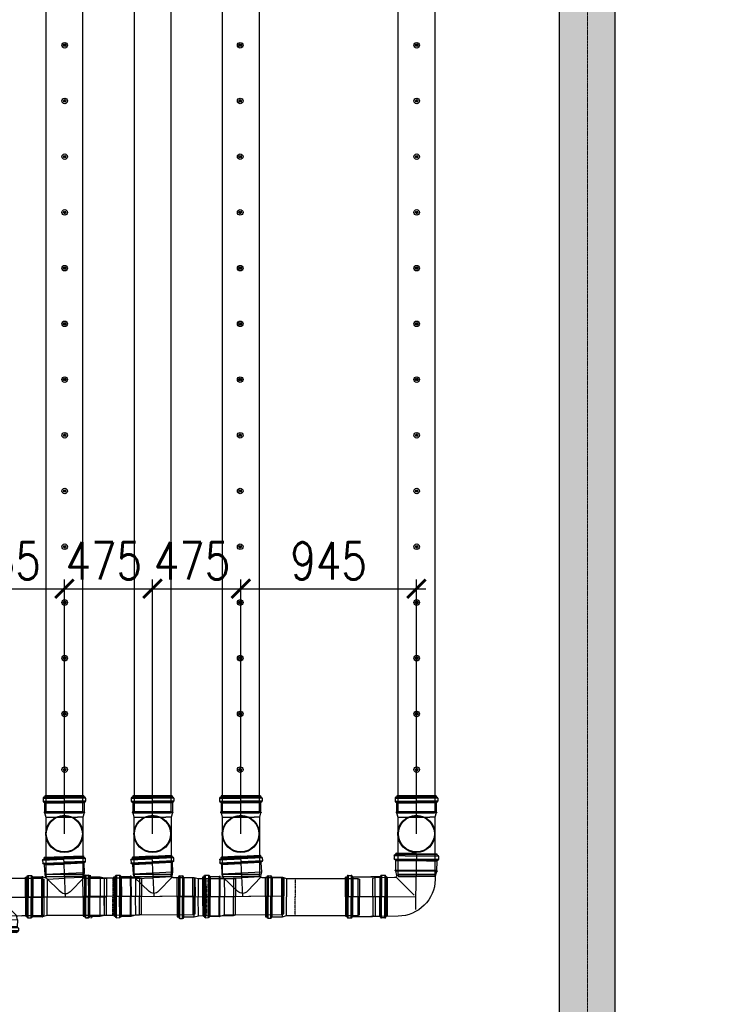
# Model space of a CAD drawing. Header units: millimetres. Extents: x -374129 to 1163271, y -112652 to 695637.
# Tile 93 of 256: x 41724 to 45506, y -45611 to -40310. Entities that reach past the tile are written whole.
import ezdxf
from ezdxf import colors
from ezdxf.entities.mleader import LeaderData, LeaderLine
from ezdxf.math import Vec2, Vec3

# ---------------------------------------------------------------- set-up
doc = ezdxf.new("R2010")
doc.units = ezdxf.units.MM
doc.header["$PDMODE"] = 4
for name, pattern in [('ACAD_ISO04W100', [30, 24, -3, 0, -3]), ('CENTER', [50.8, 31.75, -6.35, 6.35, -6.35]), ('CENTER1', [0.77, 0.5, -0.1, 0.07, -0.1]), ('CENTER2', [3.6, 3, -0.2, 0.2, -0.2]), ('DASHDOT', [20, 13, -3.4, 0.2, -3.4])]:
    doc.linetypes.add(name, pattern=pattern)
for name, color, linetype in [('FK_opisy', 7, 'Continuous'), ('KRT_kreskowanie', 252, 'Continuous'), ('KRT_sciany', 2, 'Continuous'), ('KRT_technologia', 30, 'Continuous'), ('KRT_wymiary', 4, 'Continuous')]:
    doc.layers.add(name, color=color, linetype=linetype)
doc.layers.add('IS_pomocnicza', color=6, linetype='Continuous', lineweight=30)
doc.layers.add('KRT_osie', color=55, linetype='ACAD_ISO04W100', lineweight=18)
doc.styles.add('WYMIAR', font='romans.shx', dxfattribs={"width": 0.8})
doc.dimstyles.new('KRT_1-100', dxfattribs={"dimscale": 100, "dimtxt": 2, "dimasz": 1, "dimexe": 0.5, "dimexo": 0, "dimgap": 0.5, "dimtad": 1, "dimdec": 1, "dimrnd": 0.1, "dimzin": 9, "dimdsep": 46, "dimtxsty": 'WYMIAR', "dimblk": 'ARCHTICK', "dimcen": 0.09, "dimdle": 0.5, "dimclrd": 1, "dimclre": 252, "dimclrt": 256, "dimadec": 0, "dimazin": 0, "dimtfac": 1, "dimtdec": 1, "dimtmove": 0, "dimatfit": 3, "dimfxl": 1, "dimtolj": 1, "dimtzin": 0, "dimarcsym": 0})

# ---------------------------------------------------------------- blocks, each defined once
blk = doc.blocks.new('IS_KAO_trójnik_200_góra')
at = {"layer": 'KRT_technologia', "linetype": 'Continuous', "transparency": 33554687}
for p, q in [((34869.72, 13524.58), (34868.63, 13524.29)), ((34868.63, 13524.29), (34868.63, 13514.58)), ((34897.28, 13524.58), (34869.72, 13524.58)), ((34869.72, 13504.58), (34869.72, 13524.58)), ((34900.61, 13524.58), (34897.28, 13524.58)), ((34903.02, 13525.22), (34900.61, 13524.58)), ((34900.61, 13524.58), (34900.61, 13507.41)), ((34903.02, 13525.22), (34901.38, 13524.78)), ((34903.05, 13525.07), (34903.05, 13514.58)), ((34903.07, 13525.27), (34903.12, 13525.45)), ((34903.14, 13525.32), (34903.14, 13514.58)), ((34903.29, 13525.51), (34903.19, 13525.51)), ((34903.34, 13525.32), (34903.34, 13514.58)), ((34903.41, 13525.29), (34903.36, 13525.45)), ((34903.43, 13525.08), (34903.43, 13514.58)), ((34908.29, 13525.23), (34903.48, 13525.23)), ((34908.29, 13525.23), (34908.29, 13514.58)), ((34908.54, 13525.16), (34908.54, 13514.58)), ((34908.83, 13525.74), (34908.83, 13514.58)), ((34910.88, 13526.05), (34909.2, 13526.05)), ((34909.2, 13526.05), (34909.2, 13514.58)), ((34910.88, 13526.05), (34910.88, 13514.58)), ((34911.25, 13525.74), (34911.25, 13514.58)), ((34911.43, 13525.55), (34911.43, 13525.47)), ((34911.55, 13525.07), (34911.55, 13514.58)), ((34912.15, 13525.14), (34911.79, 13525.14)), ((34911.79, 13525.14), (34911.79, 13514.58)), ((34912.15, 13525.07), (34912.15, 13514.58)), ((34912.22, 13514.58), (34912.22, 13525.07)), ((34868.63, 13504.87), (34868.63, 13514.58)), ((34903.05, 13504.09), (34903.05, 13514.58)), ((34903.14, 13503.84), (34903.14, 13514.58)), ((34903.34, 13503.84), (34903.34, 13514.58)), ((34903.43, 13504.08), (34903.43, 13514.58)), ((34908.29, 13503.92), (34908.29, 13514.58)), ((34908.54, 13504), (34908.54, 13514.58)), ((34908.83, 13503.42), (34908.83, 13514.58)), ((34909.2, 13503.11), (34909.2, 13514.58)), ((34910.88, 13503.11), (34910.88, 13514.58)), ((34911.25, 13503.42), (34911.25, 13514.58)), ((34911.55, 13504.09), (34911.55, 13514.58)), ((34911.79, 13504.01), (34911.79, 13514.58)), ((34912.15, 13504.09), (34912.15, 13514.58)), ((34912.22, 13514.58), (34912.22, 13504.09)), ((34900.61, 13504.58), (34900.61, 13507.41)), ((34869.72, 13504.58), (34868.63, 13504.87)), ((34897.28, 13504.58), (34869.72, 13504.58)), ((34900.61, 13504.58), (34897.28, 13504.58)), ((34903.02, 13503.93), (34900.61, 13504.58)), ((34903.07, 13503.88), (34903.12, 13503.7)), ((34903.29, 13503.65), (34903.19, 13503.65)), ((34903.41, 13503.87), (34903.36, 13503.7)), ((34908.29, 13503.92), (34903.48, 13503.92)), ((34910.88, 13503.11), (34909.2, 13503.11)), ((34911.43, 13503.6), (34911.43, 13503.68)), ((34912.15, 13504.01), (34911.79, 13504.01))]:
    blk.add_line(p, q, dxfattribs=at)
at = {"layer": 'KRT_technologia'}
for radius in [10, 9.7]:
    blk.add_circle((34891.65, 13514.58), radius, dxfattribs=at)
at = {"layer": 'KRT_technologia', "linetype": 'Continuous', "transparency": 33554687}
for centre, radius, start, end in [((34903, 13525.29), 0.0727, 285, 345), ((34903.19, 13525.43), 0.0727, 90, 165), ((34903.29, 13525.43), 0.0727, 15, 90), ((34903.48, 13525.31), 0.0727, 195, 270), ((34908.29, 13525.6), 0.364, 270, 354.2608), ((34909.2, 13525.51), 0.545, 90, 174.2608), ((34910.88, 13525.51), 0.545, 5, 90), ((34911.79, 13525.51), 0.364, 185, 270), ((34912.15, 13525.07), 0.0727, 0, 90), ((34903, 13503.86), 0.0727, 15, 75), ((34903.19, 13503.72), 0.0727, 195, 270), ((34903.29, 13503.72), 0.0727, 270, 345), ((34903.48, 13503.85), 0.0727, 90, 165), ((34908.29, 13503.56), 0.364, 5.7392, 90), ((34909.2, 13503.65), 0.545, 185.7392, 270), ((34910.88, 13503.65), 0.545, 270, 355), ((34911.79, 13503.65), 0.364, 90, 175), ((34912.15, 13504.09), 0.0727, 270, 0)]:
    blk.add_arc(centre, radius, start, end, dxfattribs=at)
blk = doc.blocks.new('kk')
at = {"layer": 'KRT_technologia', "linetype": 'Continuous', "lineweight": 25}
for p, q in [((0, 0), (-5.77, 0)), ((0, 0), (5.77, 0)), ((-6.31, -0.74), (-6.31, -1.66)), ((-6.31, -0.74), (0, -0.74)), ((-6.31, -1.66), (0, -1.66)), ((-6.04, -0.44), (-5.99, -0.43)), ((-6.04, -0.44), (0, -0.44)), ((-6.04, -1.96), (0, -1.96)), ((-5.86, -2.16), (-5.86, -4.81)), ((-5.86, -2.16), (0, -2.16)), ((-5.81, -0.04), (-5.81, -0.23)), ((-5.81, -0.23), (0, -0.23)), ((5.81, -0.23), (0, -0.23)), ((6.04, -0.44), (0, -0.44)), ((6.31, -0.74), (0, -0.74)), ((6.31, -1.66), (0, -1.66)), ((6.04, -1.96), (0, -1.96)), ((5.86, -2.16), (0, -2.16)), ((5.81, -0.04), (5.81, -0.23)), ((5.86, -2.16), (5.86, -4.81)), ((6.04, -0.44), (5.99, -0.43)), ((6.31, -0.74), (6.31, -1.66)), ((-6.01, -4.91), (-6.01, -4.97)), ((-5.89, -4.85), (-5.98, -4.87)), ((-5.88, -5.03), (-5.98, -5.01)), ((-5.86, -4.81), (0, -4.81)), ((-5.85, -5.06), (-5.5, -6.38)), ((-5.85, -5.06), (0, -5.06)), ((5.86, -4.81), (0, -4.81)), ((5.85, -5.06), (0, -5.06)), ((5.85, -5.06), (5.5, -6.38)), ((5.88, -5.03), (5.98, -5.01)), ((5.89, -4.85), (5.98, -4.87)), ((6.01, -4.91), (6.01, -4.97)), ((-5.5, -6.38), (-5.5, -7.3)), ((-5.5, -6.38), (0, -6.38)), ((5.33, -6.38), (0, -6.38)), ((5.5, -6.97), (0.45, -11.89)), ((5.5, -6.38), (5.5, -6.39)), ((6.08, -6.99), (11.74, -7.13)), ((11.74, -7.13), (11.45, -18.13)), ((11.74, -7.13), (12.34, -7.31)), ((12.34, -7.31), (12.06, -17.98)), ((4.88, -17.96), (11.45, -18.13)), ((11.45, -18.13), (12.06, -17.98))]:
    blk.add_line(p, q, dxfattribs=at)
at = {"layer": 'KRT_technologia', "linetype": 'CENTER', "lineweight": 25}
for p, q in [((0, 0), (0, -12.84)), ((0, -12.33), (12.2, -12.65)), ((0, -12.84), (0, -15.98))]:
    blk.add_line(p, q, dxfattribs=at)
at = {"layer": 'KRT_technologia', "linetype": 'Continuous', "lineweight": 25}
for centre, radius, start, end in [((-5.77, -0.04), 0.04, 90, 180), ((5.77, -0.04), 0.04, 0, 90), ((-6.01, -0.74), 0.3, 95, 180), ((-6.01, -1.66), 0.3, 180, 264.2608), ((-6.06, -2.16), 0.2, 0, 84.2608), ((-6.01, -0.23), 0.2, 275, 0), ((6.01, -0.23), 0.2, 180, 265), ((6.06, -2.16), 0.2, 95.7392, 180), ((6.01, -0.74), 0.3, 0, 85), ((6.01, -1.66), 0.3, 275.7392, 0), ((-5.97, -4.91), 0.04, 105, 180), ((-5.97, -4.97), 0.04, 180, 255), ((-5.9, -4.81), 0.04, 285, 0), ((-5.89, -5.07), 0.04, 15, 75), ((5.89, -5.07), 0.04, 105, 165), ((5.9, -4.81), 0.04, 180, 255), ((5.97, -4.91), 0.04, 0, 75), ((5.97, -4.97), 0.04, 285, 0), ((5.16, -7.3), 10.66, 180, 268.5), ((6.1, -6.39), 0.6, 180, 268.5)]:
    blk.add_arc(centre, radius, start, end, dxfattribs=at)
blk = doc.blocks.new('IS_WNT_KAO_trójnik_200')
at = {"layer": 'KRT_technologia', "linetype": 'Continuous', "transparency": 33554687}
for p, q in [((34085.82, 14801.68), (34097.3, 14801.72)), ((34085.82, 14801.69), (34085.82, 14800)), ((34086.14, 14802.05), (34097.29, 14802.09)), ((34086.32, 14802.23), (34086.4, 14802.24)), ((34086.73, 14802.95), (34086.73, 14802.6)), ((34086.73, 14802.6), (34097.29, 14802.63)), ((34097.29, 14803.03), (34086.8, 14803.03)), ((34086.8, 14802.95), (34097.29, 14802.99)), ((34086.8, 14802.35), (34097.3, 14802.39)), ((34107.77, 14802.95), (34097.28, 14802.92)), ((34107.84, 14802.6), (34097.28, 14802.56)), ((34107.77, 14802.35), (34097.28, 14802.32)), ((34108.44, 14802.06), (34097.28, 14802.02)), ((34108.76, 14801.69), (34097.28, 14801.65)), ((34097.29, 14803.03), (34107.78, 14803.03)), ((34097.29, 14781.52), (34097.29, 14803.03)), ((34107.79, 14803.03), (34107.86, 14802.97)), ((34107.86, 14802.95), (34107.86, 14802.6)), ((34108.27, 14802.23), (34108.19, 14802.24)), ((34108.77, 14801.69), (34108.77, 14800)), ((34085.83, 14800), (34097.3, 14800.04)), ((34086.14, 14799.63), (34097.3, 14799.67)), ((34086.64, 14799.1), (34086.64, 14793.86)), ((34086.65, 14799.1), (34097.3, 14799.13)), ((34086.73, 14799.34), (34097.3, 14799.38)), ((34108.76, 14800), (34097.29, 14799.97)), ((34108.45, 14799.64), (34097.29, 14799.6)), ((34107.87, 14799.34), (34097.29, 14799.31)), ((34107.95, 14799.1), (34097.29, 14799.06)), ((34107.95, 14799.1), (34107.95, 14793.86)), ((34075.88, 14790.6), (34074.8, 14790.26)), ((34074.8, 14790.26), (34075.22, 14780.56)), ((34086.59, 14791.06), (34075.88, 14790.6)), ((34076.75, 14770.61), (34075.88, 14790.6)), ((34086.64, 14793.86), (34087.17, 14791.86)), ((34086.64, 14793.86), (34107.95, 14793.86)), ((34087.06, 14791.31), (34094.66, 14784.04)), ((34087.26, 14791.38), (34097.26, 14791.42)), ((34106.77, 14791.45), (34097.26, 14791.42)), ((34099.81, 14784.16), (34107.51, 14792.23)), ((34106.77, 14791.45), (34107.18, 14781.95)), ((34107.95, 14793.86), (34107.5, 14792.18)), ((34109.12, 14792.69), (34107.5, 14792.18)), ((34109.16, 14792.54), (34109.61, 14782.06)), ((34109.17, 14792.74), (34109.21, 14792.92)), ((34109.24, 14792.79), (34109.71, 14782.06)), ((34109.38, 14792.99), (34109.27, 14792.98)), ((34109.43, 14792.8), (34109.9, 14782.07)), ((34109.5, 14792.77), (34109.45, 14792.94)), ((34109.54, 14792.56), (34110, 14782.08)), ((34114.39, 14792.93), (34109.58, 14792.72)), ((34114.39, 14792.93), (34114.85, 14782.29)), ((34114.63, 14792.87), (34115.1, 14782.3)), ((34114.9, 14793.46), (34115.39, 14782.31)), ((34116.94, 14793.86), (34115.26, 14793.79)), ((34115.26, 14793.79), (34115.76, 14782.33)), ((34116.94, 14793.86), (34117.44, 14782.4)), ((34117.32, 14793.57), (34117.81, 14782.42)), ((34117.5, 14793.39), (34117.51, 14793.31)), ((34117.65, 14792.91), (34118.11, 14782.43)), ((34118.24, 14793.01), (34117.89, 14792.99)), ((34117.89, 14792.99), (34118.35, 14782.44)), ((34118.25, 14792.94), (34118.7, 14782.46)), ((34118.78, 14782.46), (34118.32, 14792.94)), ((34099.81, 14784.16), (34100.5, 14784.88)), ((34094.12, 14781.38), (34075.22, 14780.56)), ((34075.65, 14770.86), (34075.22, 14780.56)), ((34118.78, 14782.46), (34092.93, 14781.33)), ((34107.62, 14771.96), (34107.18, 14781.95)), ((34110.07, 14771.58), (34109.61, 14782.06)), ((34110.17, 14771.33), (34109.71, 14782.06)), ((34110.37, 14771.34), (34109.9, 14782.07)), ((34110.45, 14771.59), (34110, 14782.08)), ((34115.32, 14771.64), (34114.85, 14782.29)), ((34115.56, 14771.73), (34115.1, 14782.3)), ((34115.88, 14771.16), (34115.39, 14782.31)), ((34116.26, 14770.87), (34115.76, 14782.33)), ((34117.94, 14770.94), (34117.44, 14782.4)), ((34118.29, 14771.27), (34117.81, 14782.42)), ((34118.56, 14771.95), (34118.11, 14782.43)), ((34118.81, 14771.89), (34118.35, 14782.44)), ((34119.16, 14771.97), (34118.7, 14782.46)), ((34118.78, 14782.46), (34119.24, 14771.98)), ((34076.75, 14770.61), (34075.65, 14770.86)), ((34107.62, 14771.96), (34076.75, 14770.61)), ((34110.04, 14771.42), (34107.62, 14771.96)), ((34110.1, 14771.37), (34110.15, 14771.2)), ((34110.33, 14771.15), (34110.23, 14771.15)), ((34110.44, 14771.38), (34110.4, 14771.21)), ((34115.32, 14771.64), (34110.5, 14771.43)), ((34117.94, 14770.94), (34116.26, 14770.87)), ((34118.46, 14771.46), (34118.46, 14771.54)), ((34119.17, 14771.9), (34118.81, 14771.89))]:
    blk.add_line(p, q, dxfattribs=at)
for centre, radius, start, end in [((34086.37, 14801.69), 0.545, 95, 180), ((34086.37, 14802.6), 0.364, 275, 0), ((34086.8, 14802.95), 0.0727, 90, 180), ((34107.78, 14802.95), 0.0727, 0, 90), ((34108.22, 14802.6), 0.364, 180, 265), ((34108.22, 14801.69), 0.545, 0, 85), ((34086.37, 14800), 0.545, 180, 264.2608), ((34086.27, 14799.1), 0.364, 0, 84.2608), ((34108.31, 14799.1), 0.364, 95.7392, 180), ((34108.22, 14800), 0.545, 275.7392, 0), ((34086.56, 14791.7), 0.636, 272.5, 15), ((34109.09, 14792.76), 0.0727, 287.5, 347.5), ((34109.28, 14792.91), 0.0727, 92.5, 167.5), ((34109.38, 14792.91), 0.0727, 17.5, 92.5), ((34109.57, 14792.79), 0.0727, 197.5, 272.5), ((34114.37, 14793.3), 0.364, 272.5, 356.7608), ((34115.28, 14793.24), 0.545, 92.5, 176.7608), ((34116.96, 14793.32), 0.545, 7.5, 92.5), ((34117.87, 14793.36), 0.364, 187.5, 272.5), ((34118.25, 14792.94), 0.0727, 2.5, 92.5), ((34097.18, 14786.67), 3.64, 226.25, 316.3455), ((34110.03, 14771.35), 0.0727, 17.5, 77.5), ((34110.22, 14771.22), 0.0727, 197.5, 272.5), ((34110.33, 14771.23), 0.0727, 272.5, 347.5), ((34110.51, 14771.36), 0.0727, 92.5, 167.5), ((34115.33, 14771.28), 0.364, 8.2392, 92.5), ((34116.23, 14771.41), 0.545, 188.2392, 272.5), ((34117.92, 14771.48), 0.545, 272.5, 357.5), ((34118.83, 14771.52), 0.364, 92.5, 177.5), ((34119.16, 14771.97), 0.0727, 272.5, 2.5)]:
    blk.add_arc(centre, radius, start, end, dxfattribs=at)
blk = doc.blocks.new('IS_KAO_rura_z_kielichem_200')
at = {"layer": 'KRT_technologia', "linetype": 'Continuous', "transparency": 33554687}
for p, q in [((34250.15, 14720.93), (34250.16, 14721.1)), ((34250.16, 14721.1), (34250.16, 14710.24)), ((34252.2, 14721.68), (34250.8, 14721.68)), ((34250.8, 14721.68), (34250.8, 14710.24)), ((34252.2, 14721.68), (34252.2, 14710.24)), ((34252.85, 14720.93), (34252.83, 14721.1)), ((34252.83, 14721.1), (34252.83, 14710.24)), ((34203.99, 14720.24), (34202.96, 14719.93)), ((34202.96, 14719.93), (34202.96, 14710.24)), ((34242.28, 14720.24), (34203.99, 14720.24)), ((34203.99, 14700.24), (34203.99, 14720.24)), ((34242.28, 14720.24), (34237.69, 14720.24)), ((34244.52, 14720.84), (34242.28, 14720.24)), ((34242.28, 14720.24), (34242.28, 14710.24)), ((34250.06, 14720.84), (34244.52, 14720.84)), ((34244.52, 14720.84), (34244.52, 14710.24)), ((34250.06, 14720.84), (34250.06, 14710.24)), ((34253.68, 14720.84), (34252.94, 14720.84)), ((34252.94, 14720.84), (34252.94, 14710.24)), ((34253.68, 14710.24), (34253.68, 14720.84)), ((34202.96, 14700.56), (34202.96, 14710.24)), ((34242.28, 14700.24), (34242.28, 14710.24)), ((34244.52, 14699.64), (34244.52, 14710.24)), ((34250.06, 14699.64), (34250.06, 14710.24)), ((34250.16, 14699.39), (34250.16, 14710.24)), ((34250.8, 14698.81), (34250.8, 14710.24)), ((34252.2, 14698.81), (34252.2, 14710.24)), ((34252.83, 14699.39), (34252.83, 14710.24)), ((34252.94, 14699.64), (34252.94, 14710.24)), ((34253.68, 14710.24), (34253.68, 14699.64)), ((34203.99, 14700.24), (34202.96, 14700.56)), ((34242.28, 14700.24), (34203.99, 14700.24)), ((34242.28, 14700.24), (34237.69, 14700.24)), ((34244.52, 14699.64), (34242.28, 14700.24)), ((34250.06, 14699.64), (34244.52, 14699.64)), ((34250.15, 14699.56), (34250.16, 14699.39)), ((34252.2, 14698.81), (34250.8, 14698.81)), ((34252.85, 14699.56), (34252.83, 14699.39)), ((34253.68, 14699.64), (34252.94, 14699.64))]:
    blk.add_line(p, q, dxfattribs=at)
at = {"layer": 'KRT_technologia', "linetype": 'CENTER1', "transparency": 33554687}
for p in [(34237.69, 14720.3), (34237.69, 14700.19)]:
    blk.add_line(p, (34237.69, 14710.24), dxfattribs=at)
at = {"layer": 'KRT_technologia', "linetype": 'Continuous', "transparency": 33554687}
for centre, radius, start, end in [((34250.8, 14721.04), 0.636, 90, 175), ((34252.2, 14721.04), 0.636, 5, 90), ((34250.06, 14720.94), 0.0909, 270, 355), ((34252.94, 14720.94), 0.0909, 185, 270), ((34250.06, 14699.55), 0.0909, 5, 90), ((34250.8, 14699.44), 0.636, 185, 270), ((34252.2, 14699.44), 0.636, 270, 355), ((34252.94, 14699.55), 0.0909, 90, 175)]:
    blk.add_arc(centre, radius, start, end, dxfattribs=at)
blk = doc.blocks.new('IS_KAO_nasuwka_200')
at = {"layer": 'KRT_technologia', "linetype": 'Continuous', "transparency": 33554687}
for p, q in [((34238.55, 14689.93), (34238.55, 14700.41)), ((34238.62, 14700.49), (34238.98, 14700.49)), ((34238.62, 14700.36), (34238.62, 14689.93)), ((34239.22, 14700.45), (34239.22, 14689.93)), ((34239.35, 14700.9), (34239.34, 14700.82)), ((34239.35, 14700.9), (34239.35, 14689.93)), ((34239.52, 14701.12), (34239.52, 14689.93)), ((34239.89, 14701.4), (34241.57, 14701.4)), ((34239.89, 14701.4), (34239.89, 14689.93)), ((34241.57, 14701.4), (34241.57, 14689.93)), ((34241.94, 14701.13), (34241.94, 14689.93)), ((34242.12, 14700.9), (34242.12, 14689.93)), ((34242.23, 14700.54), (34242.23, 14689.93)), ((34242.48, 14700.58), (34253.04, 14700.58)), ((34242.48, 14700.58), (34242.48, 14689.93)), ((34256.98, 14700.58), (34252.16, 14700.58)), ((34256.98, 14700.58), (34256.98, 14689.93)), ((34257.22, 14700.54), (34257.22, 14689.93)), ((34257.34, 14700.9), (34257.34, 14689.93)), ((34257.52, 14701.13), (34257.52, 14689.93)), ((34259.56, 14701.4), (34257.88, 14701.4)), ((34257.88, 14701.4), (34257.88, 14689.93)), ((34259.56, 14701.4), (34259.56, 14689.93)), ((34259.93, 14701.12), (34259.93, 14689.93)), ((34260.11, 14700.9), (34260.12, 14700.82)), ((34260.11, 14700.9), (34260.11, 14689.93)), ((34260.23, 14700.45), (34260.23, 14689.93)), ((34260.83, 14700.49), (34260.48, 14700.49)), ((34260.83, 14700.36), (34260.83, 14689.93)), ((34260.9, 14689.93), (34260.9, 14700.41)), ((34238.55, 14689.93), (34238.55, 14679.44)), ((34238.62, 14679.5), (34238.62, 14689.93)), ((34239.22, 14679.4), (34239.22, 14689.93)), ((34239.35, 14678.96), (34239.35, 14689.93)), ((34239.52, 14678.73), (34239.52, 14689.93)), ((34239.89, 14678.46), (34239.89, 14689.93)), ((34241.57, 14678.46), (34241.57, 14689.93)), ((34241.94, 14678.73), (34241.94, 14689.93)), ((34242.12, 14678.95), (34242.12, 14689.93)), ((34242.23, 14679.31), (34242.23, 14689.93)), ((34242.48, 14679.28), (34242.48, 14689.93)), ((34256.98, 14679.28), (34256.98, 14689.93)), ((34257.22, 14679.31), (34257.22, 14689.93)), ((34257.34, 14678.95), (34257.34, 14689.93)), ((34257.52, 14678.73), (34257.52, 14689.93)), ((34257.88, 14678.46), (34257.88, 14689.93)), ((34259.56, 14678.46), (34259.56, 14689.93)), ((34259.93, 14678.73), (34259.93, 14689.93)), ((34260.11, 14678.96), (34260.11, 14689.93)), ((34260.23, 14679.4), (34260.23, 14689.93)), ((34260.83, 14679.5), (34260.83, 14689.93)), ((34260.9, 14689.93), (34260.9, 14679.44)), ((34238.62, 14679.37), (34238.98, 14679.37)), ((34239.35, 14678.96), (34239.34, 14679.04)), ((34242.48, 14679.28), (34253.04, 14679.28)), ((34256.98, 14679.28), (34252.16, 14679.28)), ((34260.11, 14678.96), (34260.12, 14679.04)), ((34260.83, 14679.37), (34260.48, 14679.37)), ((34239.89, 14678.46), (34241.57, 14678.46)), ((34259.56, 14678.46), (34257.88, 14678.46))]:
    blk.add_line(p, q, dxfattribs=at)
at = {"layer": 'KRT_technologia', "linetype": 'CENTER2', "transparency": 33554687}
blk.add_line((34260.9, 14689.93), (34238.55, 14689.93), dxfattribs=at)
at = {"layer": 'KRT_technologia', "linetype": 'Continuous', "transparency": 33554687}
for centre, radius, start, end in [((34238.62, 14700.41), 0.0727, 90, 180), ((34238.98, 14700.85), 0.363, 270, 355), ((34239.89, 14700.85), 0.545, 90, 175), ((34241.57, 14700.85), 0.545, 5.7392, 90), ((34242.48, 14700.94), 0.363, 185.7392, 270), ((34256.98, 14700.94), 0.363, 270, 354.2608), ((34257.88, 14700.85), 0.545, 90, 174.2608), ((34259.56, 14700.85), 0.545, 5, 90), ((34260.48, 14700.85), 0.363, 185, 270), ((34260.83, 14700.41), 0.0727, 0, 90), ((34238.62, 14679.44), 0.0727, 180, 270), ((34238.98, 14679), 0.363, 5, 90), ((34239.89, 14679), 0.545, 185, 270), ((34241.57, 14679), 0.545, 270, 354.2608), ((34242.48, 14678.91), 0.363, 90, 174.2608), ((34256.98, 14678.91), 0.363, 5.7392, 90), ((34257.88, 14679), 0.545, 185.7392, 270), ((34259.56, 14679), 0.545, 270, 355), ((34260.48, 14679), 0.363, 90, 175), ((34260.83, 14679.44), 0.0727, 270, 0)]:
    blk.add_arc(centre, radius, start, end, dxfattribs=at)
blk = doc.blocks.new('IS_KAO_kielich_200')
at = {"layer": 'KRT_technologia', "linetype": 'Continuous', "transparency": 33554687}
for p, q in [((34244.89, 14694.94), (34243.49, 14694.94)), ((34243.49, 14694.94), (34243.49, 14683.51)), ((34244.89, 14694.94), (34244.89, 14683.51)), ((34215.99, 14693.51), (34214.95, 14693.19)), ((34214.95, 14693.19), (34214.95, 14683.51)), ((34234.97, 14693.51), (34215.99, 14693.51)), ((34215.99, 14693.51), (34215.99, 14683.51)), ((34234.97, 14693.51), (34230.38, 14693.51)), ((34237.21, 14694.11), (34234.97, 14693.51)), ((34234.97, 14693.51), (34234.97, 14683.51)), ((34242.75, 14694.11), (34237.21, 14694.11)), ((34237.21, 14694.11), (34237.21, 14683.51)), ((34242.75, 14694.11), (34242.75, 14683.51)), ((34242.84, 14694.19), (34242.86, 14694.36)), ((34242.86, 14694.36), (34242.86, 14683.51)), ((34245.54, 14694.19), (34245.53, 14694.36)), ((34245.53, 14694.36), (34245.53, 14683.51)), ((34246.37, 14694.11), (34245.63, 14694.11)), ((34245.63, 14694.11), (34245.63, 14683.51)), ((34246.37, 14683.51), (34246.37, 14694.11)), ((34214.95, 14673.82), (34214.95, 14683.51)), ((34215.99, 14673.51), (34215.99, 14683.51)), ((34234.97, 14673.51), (34234.97, 14683.51)), ((34237.21, 14672.91), (34237.21, 14683.51)), ((34242.75, 14672.91), (34242.75, 14683.51)), ((34242.86, 14672.65), (34242.86, 14683.51)), ((34243.49, 14672.07), (34243.49, 14683.51)), ((34244.89, 14672.07), (34244.89, 14683.51)), ((34245.53, 14672.65), (34245.53, 14683.51)), ((34245.63, 14672.91), (34245.63, 14683.51)), ((34246.37, 14683.51), (34246.37, 14672.91)), ((34215.99, 14673.51), (34214.95, 14673.82)), ((34234.97, 14673.51), (34215.99, 14673.51)), ((34234.97, 14673.51), (34230.38, 14673.51)), ((34237.21, 14672.91), (34234.97, 14673.51)), ((34242.75, 14672.91), (34237.21, 14672.91)), ((34242.84, 14672.82), (34242.86, 14672.65)), ((34244.89, 14672.07), (34243.49, 14672.07)), ((34245.54, 14672.82), (34245.53, 14672.65)), ((34246.37, 14672.91), (34245.63, 14672.91))]:
    blk.add_line(p, q, dxfattribs=at)
at = {"layer": 'KRT_technologia', "linetype": 'CENTER1', "transparency": 33554687}
for p in [(34230.38, 14693.56), (34230.38, 14673.45)]:
    blk.add_line(p, (34230.38, 14683.51), dxfattribs=at)
at = {"layer": 'KRT_technologia', "linetype": 'DASHDOT', "ltscale": 3, "transparency": 33554687}
blk.add_lwpolyline([(34214.95, 14683.51), (34246.37, 14683.51)], dxfattribs=at)
at = {"layer": 'KRT_technologia', "linetype": 'Continuous', "transparency": 33554687}
for centre, radius, start, end in [((34243.49, 14694.31), 0.636, 90, 175), ((34244.89, 14694.31), 0.636, 5, 90), ((34242.75, 14694.2), 0.0909, 270, 355), ((34245.63, 14694.2), 0.0909, 185, 270), ((34242.75, 14672.81), 0.0909, 5, 90), ((34243.49, 14672.71), 0.636, 185, 270), ((34244.89, 14672.71), 0.636, 270, 355), ((34245.63, 14672.81), 0.0909, 90, 175)]:
    blk.add_arc(centre, radius, start, end, dxfattribs=at)
blk = doc.blocks.new('trojnik redukcyjny 200 na 160')
at = {"layer": 'KRT_technologia'}
for p, q in [((-205.3, 111.6), (-205.3, -111.6)), ((-201.7, -114.7), (-201.7, 114.7)), ((-184.8, 114.7), (-201.7, 114.7)), ((-184.8, -114.7), (-184.8, 114.7)), ((-181.1, 111.6), (-181.1, -111.6)), ((-127.6, 106.5), (-175.8, 106.5)), ((-175.8, 106.5), (-175.8, -106.5)), ((-126.9, 107.1), (-126.4, 108.7)), ((-126.2, -107.4), (-126.2, 107.4)), ((-125.7, 109.3), (-124.7, 109.3)), ((-124.2, 107.4), (-124.2, -107.4)), ((-124, 108.7), (-123.5, 107)), ((-123, 106.4), (-99, 100)), ((-215, -104.9), (-215, 104.9)), ((-210.8, 105.6), (-214.3, 105.6)), ((-214.3, 104.9), (-214.3, -104.9)), ((-210.8, 105.6), (-210.8, -105.6)), ((-208.3, -104.9), (-208.3, 104.9)), ((-178.2, -105.8), (-178.2, 105.8)), ((-127.2, 105), (-127.2, -105)), ((-123.3, -104.9), (-123.3, 104.9)), ((210, -100), (210, 100)), ((210, 100), (220.9, 97.1)), ((220.9, 97.1), (220.9, -97.1)), ((-214.3, 0), (220.9, 0)), ((0, 0), (-9.4, -213.8)), ((-210.8, -105.6), (-214.3, -105.6)), ((-123, -106.4), (-99, -95.1)), ((-86.4, -101.1), (-90.5, -114.4)), ((-86.5, -101.5), (-80.3, -95.5)), ((220.9, -97.1), (210, -100)), ((-184.8, -114.7), (-201.7, -114.7)), ((-127.6, -106.5), (-175.8, -106.5)), ((-126.9, -107.1), (-126.4, -108.7)), ((-125.7, -109.3), (-124.7, -109.3)), ((-124, -108.7), (-123.5, -107)), ((77.4, -162), (-91.8, -158.2)), ((-99.1, -163.3), (-99.4, -176.8)), ((84.1, -180.9), (-99.4, -176.8)), ((84.4, -167.4), (-99.1, -163.3)), ((-96.9, -179.8), (81.6, -183.8)), ((-96.5, -160.4), (82, -164.4)), ((-92.3, -184.3), (76.7, -188)), ((-92.3, -184.3), (-92.3, -187.1)), ((76.1, -191.4), (-91.8, -187.7)), ((-91.7, -187.1), (76.1, -190.8)), ((76.2, -186), (-91.6, -182.3)), ((76.7, -188), (76.6, -190.9)), ((84.4, -167.4), (84.1, -180.9))]:
    blk.add_line(p, q, dxfattribs=at)
for points in [[(210, 100), (-99, 100), (-99, -95.1), (102.8, -100)], [(-80.3, -95.5), (-22.1, -39.7)], [(77.3, -101.3), (19.1, -40.5)], [(210, -100), (102.8, -100)]]:
    blk.add_lwpolyline(points, dxfattribs=at)
blk.add_lwpolyline([(79.8, -121.5), (78.1, -160), (-92.4, -156.2), (-90.5, -114.4), (79.8, -121.8), (76.2, -105.7, -0.479656), (81.2, -99.5)], format="xyb", dxfattribs=at)
for centre, radius, start, end in [((-210.9, 109.4), 3.81, 271.4057, 5.6147), ((-201.7, 109.3), 5.45, 90, 174.2608), ((-184.8, 109.3), 5.45, 5.7392, 90), ((-175.8, 110.2), 3.64, 185.7392, 270), ((-127.6, 107.3), 0.727, 270, 345), ((-125.7, 108.5), 0.727, 90, 165), ((-124.7, 108.5), 0.727, 15, 90), ((-122.8, 107.1), 0.727, 195, 255), ((-214.3, 104.9), 0.727, 90, 180), ((-2.1, -61), 29.5, 44.0616, 140.886), ((-214.3, -104.9), 0.727, 180, 270), ((-210.9, -109.4), 3.81, 354.3853, 88.5943), ((-201.7, -109.3), 5.45, 185.7392, 270), ((-184.8, -109.3), 5.45, 270, 354.2608), ((-175.8, -110.2), 3.64, 90, 174.2608), ((-127.6, -107.3), 0.727, 15, 90), ((-125.7, -108.5), 0.727, 195, 270), ((-124.7, -108.5), 0.727, 270, 345), ((-122.8, -107.1), 0.727, 105, 165), ((-95.3, -156.2), 2.91, 274.4617, 358.7226), ((-95, -176.9), 4.36, 178.7226, 262.9834), ((-94.7, -163.4), 4.36, 94.4617, 178.7226), ((-95.3, -184.3), 3.05, 0.1283, 94.3373), ((-91.7, -187.1), 0.582, 178.7226, 268.7226), ((76.1, -190.8), 0.582, 268.7226, 358.7226), ((79.8, -188.2), 3.05, 83.1078, 177.3168), ((81, -160.1), 2.91, 178.7226, 262.9834), ((79.8, -180.8), 4.36, 274.4617, 358.7226), ((80.1, -167.3), 4.36, 358.7226, 82.9834)]:
    blk.add_arc(centre, radius, start, end, dxfattribs=at)
blk = doc.blocks.new('_ArchTick')
at = {"color": 0, "linetype": 'ByBlock', "const_width": 0.15}
blk.add_lwpolyline([(-0.5, -0.5), (0.5, 0.5)], dxfattribs=at)
blk = doc.blocks.new('*D2299')
at = {"layer": 'Defpoints', "color": 0}
for p in [(42984.7, -11286.3), (42984.7, -12506.3), (42319.7, -12606.3)]:
    blk.add_point(p, dxfattribs=at)
at = {"layer": 'KRT_wymiary', "color": 252, "lineweight": -2}
for p, q in [((42319.7, -12606.3), (42319.7, -11236.3)), ((42984.7, -12506.3), (42984.7, -11236.3))]:
    blk.add_line(p, q, dxfattribs=at)
at = {"layer": 'KRT_wymiary', "color": 1, "lineweight": -2}
blk.add_line((42269.7, -11286.3), (43034.7, -11286.3), dxfattribs=at)
at = {"layer": 'KRT_wymiary', "color": 1, "lineweight": -2, "xscale": 100, "yscale": 100, "zscale": 100, "rotation": 180}
blk.add_blockref('_ArchTick', (42319.7, -11286.3), dxfattribs=at)
at = {"layer": 'KRT_wymiary', "color": 1, "lineweight": -2, "xscale": 100, "yscale": 100, "zscale": 100}
blk.add_blockref('_ArchTick', (42984.7, -11286.3), dxfattribs=at)
at = {"layer": 'KRT_wymiary', "insert": (42652.2, -11136.3), "char_height": 200, "attachment_point": 5, "style": 'WYMIAR'}
blk.add_mtext('\\A1;665', dxfattribs=at)
blk = doc.blocks.new('*D2300')
at = {"layer": 'Defpoints', "color": 0}
for p in [(43459.7, -11286.3), (43459.7, -12562.3), (42984.7, -12606.3)]:
    blk.add_point(p, dxfattribs=at)
at = {"layer": 'KRT_wymiary', "color": 252, "lineweight": -2}
for p, q in [((42984.7, -12606.3), (42984.7, -11236.3)), ((43459.7, -12562.3), (43459.7, -11236.3))]:
    blk.add_line(p, q, dxfattribs=at)
at = {"layer": 'KRT_wymiary', "color": 1, "lineweight": -2}
blk.add_line((42934.7, -11286.3), (43509.7, -11286.3), dxfattribs=at)
at = {"layer": 'KRT_wymiary', "color": 1, "lineweight": -2, "xscale": 100, "yscale": 100, "zscale": 100, "rotation": 180}
blk.add_blockref('_ArchTick', (42984.7, -11286.3), dxfattribs=at)
at = {"layer": 'KRT_wymiary', "color": 1, "lineweight": -2, "xscale": 100, "yscale": 100, "zscale": 100}
blk.add_blockref('_ArchTick', (43459.7, -11286.3), dxfattribs=at)
at = {"layer": 'KRT_wymiary', "insert": (43197.2, -11136.3), "char_height": 200, "attachment_point": 5, "style": 'WYMIAR'}
blk.add_mtext('\\A1;475', dxfattribs=at)
blk = doc.blocks.new('*D2301')
at = {"layer": 'Defpoints', "color": 0}
for p in [(43934.7, -11286.3), (43934.7, -12560.3), (43459.7, -12606.3)]:
    blk.add_point(p, dxfattribs=at)
at = {"layer": 'KRT_wymiary', "color": 252, "lineweight": -2}
for p, q in [((43459.7, -12606.3), (43459.7, -11236.3)), ((43934.7, -12560.3), (43934.7, -11236.3))]:
    blk.add_line(p, q, dxfattribs=at)
at = {"layer": 'KRT_wymiary', "color": 1, "lineweight": -2}
blk.add_line((43409.7, -11286.3), (43984.7, -11286.3), dxfattribs=at)
at = {"layer": 'KRT_wymiary', "color": 1, "lineweight": -2, "xscale": 100, "yscale": 100, "zscale": 100, "rotation": 180}
blk.add_blockref('_ArchTick', (43459.7, -11286.3), dxfattribs=at)
at = {"layer": 'KRT_wymiary', "color": 1, "lineweight": -2, "xscale": 100, "yscale": 100, "zscale": 100}
blk.add_blockref('_ArchTick', (43934.7, -11286.3), dxfattribs=at)
at = {"layer": 'KRT_wymiary', "insert": (43672.2, -11136.3), "char_height": 200, "attachment_point": 5, "style": 'WYMIAR'}
blk.add_mtext('\\A1;475', dxfattribs=at)
blk = doc.blocks.new('*D2302')
at = {"layer": 'Defpoints', "color": 0}
for p in [(44879.7, -11286.3), (43934.7, -12606.3), (44879.7, -12606.3)]:
    blk.add_point(p, dxfattribs=at)
at = {"layer": 'KRT_wymiary', "color": 252, "lineweight": -2}
for p, q in [((43934.7, -12606.3), (43934.7, -11236.3)), ((44879.7, -12606.3), (44879.7, -11236.3))]:
    blk.add_line(p, q, dxfattribs=at)
at = {"layer": 'KRT_wymiary', "color": 1, "lineweight": -2}
blk.add_line((43884.7, -11286.3), (44929.7, -11286.3), dxfattribs=at)
at = {"layer": 'KRT_wymiary', "color": 1, "lineweight": -2, "xscale": 100, "yscale": 100, "zscale": 100, "rotation": 180}
blk.add_blockref('_ArchTick', (43934.7, -11286.3), dxfattribs=at)
at = {"layer": 'KRT_wymiary', "color": 1, "lineweight": -2, "xscale": 100, "yscale": 100, "zscale": 100}
blk.add_blockref('_ArchTick', (44879.7, -11286.3), dxfattribs=at)
at = {"layer": 'KRT_wymiary', "insert": (44407.2, -11136.3), "char_height": 200, "attachment_point": 5, "style": 'WYMIAR'}
blk.add_mtext('\\A1;945', dxfattribs=at)
blk = doc.blocks.new('sys napowietrzania')
at = {"layer": 'KRT_technologia', "linetype": 'Continuous', "transparency": 33554687}
for p, q in [((43114.03, -12830.04, -2922.5), (43128.07, -12830.04, -2922.5)), ((43262.26, -13040.38, -2922.5), (43262.26, -12839.29, -2922.5))]:
    blk.add_line(p, q, dxfattribs=at)
at = {"layer": 'KRT_technologia', "linetype": 'Continuous', "transparency": 33554687, "elevation": -3247.62}
for points in [[(43084.98, -12485.01), (43084.98, -10582.71), (43084.98, -2349.21), (42884.98, -2349.21), (42884.98, -10582.71), (42884.98, -12485.01), (42984.98, -12485.01), (43084.98, -12485.01), (43081.81, -12495.38), (42984.98, -12495.38), (42888.14, -12495.38), (42884.98, -12485.01)], [(43559.98, -12485.01), (43559.98, -10582.71), (43559.98, -2349.21), (43359.98, -2349.21), (43359.98, -10582.71), (43359.98, -12485.01), (43459.98, -12485.01), (43559.98, -12485.01), (43556.81, -12495.38), (43459.98, -12495.38), (43363.14, -12495.38), (43359.98, -12485.01)], [(44034.98, -12485.01), (44034.98, -10582.71), (44034.98, -2349.21), (43834.98, -2349.21), (43834.98, -10582.71), (43834.98, -12485.01), (43934.98, -12485.01), (44034.98, -12485.01), (44031.81, -12495.38), (43934.98, -12495.38), (43838.14, -12495.38), (43834.98, -12485.01)], [(44979.98, -12485.01), (44979.98, -10582.71), (44979.98, -2349.21), (44779.98, -2349.21), (44779.98, -10582.71), (44779.98, -12485.01), (44879.98, -12485.01), (44979.98, -12485.01), (44976.81, -12495.38), (44879.98, -12495.38), (44783.14, -12495.38), (44779.98, -12485.01)]]:
    blk.add_lwpolyline(points, dxfattribs=at)
at = {"layer": 'KRT_technologia'}
for centre, radius in [((42986.48, -8360.34, -3247.62), 15), ((42986.48, -8360.34, -3247.62), 7), ((42986.48, -8360.34, -3247.62), 1.5), ((43931.48, -8360.34, -3247.62), 15), ((43931.48, -8360.34, -3247.62), 7), ((43931.48, -8360.34, -3247.62), 1.5), ((44881.32, -8360.34, -3247.62), 15), ((44881.32, -8360.34, -3247.62), 7), ((44881.32, -8360.34, -3247.62), 1.5), ((42986.48, -8660.34, -3247.62), 15), ((42986.48, -8660.34, -3247.62), 7), ((42986.48, -8660.34, -3247.62), 1.5), ((43931.48, -8660.34, -3247.62), 15), ((43931.48, -8660.34, -3247.62), 7), ((43931.48, -8660.34, -3247.62), 1.5), ((44881.32, -8660.34, -3247.62), 15), ((44881.32, -8660.34, -3247.62), 7), ((44881.32, -8660.34, -3247.62), 1.5), ((42986.48, -8960.34, -3247.62), 15), ((42986.48, -8960.34, -3247.62), 7), ((43931.48, -8960.34, -3247.62), 15), ((43931.48, -8960.34, -3247.62), 7), ((44881.32, -8960.34, -3247.62), 15), ((44881.32, -8960.34, -3247.62), 7), ((42986.48, -8960.34, -3247.62), 1.5), ((43931.48, -8960.34, -3247.62), 1.5), ((44881.32, -8960.34, -3247.62), 1.5), ((42986.48, -9260.34, -3247.62), 15), ((42986.48, -9260.34, -3247.62), 7), ((42986.48, -9260.34, -3247.62), 1.5), ((43931.48, -9260.34, -3247.62), 15), ((43931.48, -9260.34, -3247.62), 7), ((43931.48, -9260.34, -3247.62), 1.5), ((44881.32, -9260.34, -3247.62), 15), ((44881.32, -9260.34, -3247.62), 7), ((44881.32, -9260.34, -3247.62), 1.5), ((42986.48, -9560.34, -3247.62), 15), ((42986.48, -9560.34, -3247.62), 7), ((42986.48, -9560.34, -3247.62), 1.5), ((43931.48, -9560.34, -3247.62), 15), ((43931.48, -9560.34, -3247.62), 7), ((43931.48, -9560.34, -3247.62), 1.5), ((44881.32, -9560.34, -3247.62), 15), ((44881.32, -9560.34, -3247.62), 7), ((44881.32, -9560.34, -3247.62), 1.5), ((42986.48, -9860.34, -3247.62), 15), ((42986.48, -9860.34, -3247.62), 7), ((42986.48, -9860.34, -3247.62), 1.5), ((43931.48, -9860.34, -3247.62), 15), ((43931.48, -9860.34, -3247.62), 7), ((43931.48, -9860.34, -3247.62), 1.5), ((44881.32, -9860.34, -3247.62), 15), ((44881.32, -9860.34, -3247.62), 7), ((44881.32, -9860.34, -3247.62), 1.5), ((42986.48, -10160.34, -3247.62), 15), ((42986.48, -10160.34, -3247.62), 7), ((42986.48, -10160.34, -3247.62), 1.5), ((43931.48, -10160.34, -3247.62), 15), ((43931.48, -10160.34, -3247.62), 7), ((43931.48, -10160.34, -3247.62), 1.5), ((44881.32, -10160.34, -3247.62), 15), ((44881.32, -10160.34, -3247.62), 7), ((44881.32, -10160.34, -3247.62), 1.5), ((42986.48, -10460.34, -3247.62), 15), ((42986.48, -10460.34, -3247.62), 7), ((42986.48, -10460.34, -3247.62), 1.5), ((43931.48, -10460.34, -3247.62), 15), ((43931.48, -10460.34, -3247.62), 7), ((43931.48, -10460.34, -3247.62), 1.5), ((44881.32, -10460.34, -3247.62), 15), ((44881.32, -10460.34, -3247.62), 7), ((44881.32, -10460.34, -3247.62), 1.5), ((42986.48, -10760.34, -3247.62), 15), ((42986.48, -10760.34, -3247.62), 7), ((42986.48, -10760.34, -3247.62), 1.5), ((43931.48, -10760.34, -3247.62), 15), ((43931.48, -10760.34, -3247.62), 7), ((43931.48, -10760.34, -3247.62), 1.5), ((44881.32, -10760.34, -3247.62), 15), ((44881.32, -10760.34, -3247.62), 7), ((44881.32, -10760.34, -3247.62), 1.5), ((42986.48, -11060.34, -3247.62), 15), ((42986.48, -11060.34, -3247.62), 7), ((42986.48, -11060.34, -3247.62), 1.5), ((43931.48, -11060.34, -3247.62), 15), ((43931.48, -11060.34, -3247.62), 7), ((43931.48, -11060.34, -3247.62), 1.5), ((44881.32, -11060.34, -3247.62), 15), ((44881.32, -11060.34, -3247.62), 7), ((44881.32, -11060.34, -3247.62), 1.5), ((42986.48, -11360.34, -3247.62), 15), ((42986.48, -11360.34, -3247.62), 7), ((42986.48, -11360.34, -3247.62), 1.5), ((43931.48, -11360.34, -3247.62), 15), ((43931.48, -11360.34, -3247.62), 7), ((43931.48, -11360.34, -3247.62), 1.5), ((44881.32, -11360.34, -3247.62), 15), ((44881.32, -11360.34, -3247.62), 7), ((44881.32, -11360.34, -3247.62), 1.5), ((42986.48, -11660.34, -3247.62), 15), ((42986.48, -11660.34, -3247.62), 7), ((42986.48, -11660.34, -3247.62), 1.5), ((43931.48, -11660.34, -3247.62), 15), ((43931.48, -11660.34, -3247.62), 7), ((43931.48, -11660.34, -3247.62), 1.5), ((44881.32, -11660.34, -3247.62), 15), ((44881.32, -11660.34, -3247.62), 7), ((44881.32, -11660.34, -3247.62), 1.5), ((42986.48, -11960.34, -3247.62), 15), ((42986.48, -11960.34, -3247.62), 7), ((42986.48, -11960.34, -3247.62), 1.5), ((43931.48, -11960.34, -3247.62), 15), ((43931.48, -11960.34, -3247.62), 7), ((43931.48, -11960.34, -3247.62), 1.5), ((44881.32, -11960.34, -3247.62), 15), ((44881.32, -11960.34, -3247.62), 7), ((44881.32, -11960.34, -3247.62), 1.5), ((42986.48, -12260.34, -3247.62), 15), ((43931.48, -12260.34, -3247.62), 15), ((44881.32, -12260.34, -3247.62), 15), ((42986.48, -12260.34, -3247.62), 7), ((42986.48, -12260.34, -3247.62), 1.5), ((43931.48, -12260.34, -3247.62), 7), ((43931.48, -12260.34, -3247.62), 1.5), ((44881.32, -12260.34, -3247.62), 7), ((44881.32, -12260.34, -3247.62), 1.5)]:
    blk.add_circle(centre, radius, dxfattribs=at)
at = {"layer": 'KRT_technologia', "linetype": 'Continuous', "transparency": 33554687}
for centre, start, end in [((43114.03, -13052.41, -2922.5), 185, 270), ((43128.07, -13052.41, -2922.5), 270, 355)]:
    blk.add_arc(centre, 6.36, start, end, dxfattribs=at)
at = {"layer": 'IS_pomocnicza', "xscale": 10, "yscale": 10, "zscale": 10}
for name, p, rotation in [('IS_KAO_trójnik_200_góra', (178130.44, -361522.81, -3187.36), 90), ('IS_KAO_trójnik_200_góra', (178605.44, -361522.81, -3187.36), 90), ('IS_KAO_trójnik_200_góra', (179080.44, -361522.81, -3187.36), 90), ('IS_KAO_trójnik_200_góra', (180025.44, -361522.81, -3187.36), 90), ('IS_KAO_nasuwka_200', (-297886.52, -159843.68, -2922.5), 359.9999999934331)]:
    blk.add_blockref(name, p, dxfattribs=dict(at, rotation=rotation))
at = {"layer": 'KRT_kreskowanie'}
blk.add_blockref('trojnik redukcyjny 200 na 160', (42653, -12947.18, -2922.5), dxfattribs=at)
at = {"layer": 'KRT_technologia', "zscale": 10}
for name, p, xscale, yscale, rotation in [('IS_WNT_KAO_trójnik_200', (390087.12, -145745.9, -2922.5), -10, 10, 2.5000000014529), ('IS_WNT_KAO_trójnik_200', (391256.05, -143918.31, -2922.5), -10, 9.999999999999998, 2.8009265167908), ('IS_WNT_KAO_trójnik_200', (391734.05, -143918.31, -2922.5), -10, 9.999999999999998, 2.8009265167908), ('IS_KAO_rura_z_kielichem_200', (386603.63, 134156.31, -3187.36), 10, 10, 180)]:
    blk.add_blockref(name, p, dxfattribs=dict(at, xscale=xscale, yscale=yscale, rotation=rotation))
at = {"layer": 'KRT_technologia', "linetype": 'Continuous', "ltscale": 3}
for name, p, xscale, yscale, zscale, rotation in [('kk', (44879.39, -12711.45, -2922.5), -18.9, 18.9, 18.9, 359.0417462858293), ('IS_KAO_kielich_200', (384860.05, 135488.43, -3187.36), 10, 10, 10, 180.2674769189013), ('IS_KAO_kielich_200', (385366.36, 135484.9, -3187.36), 10, 10, 10, 180.2674769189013)]:
    blk.add_blockref(name, p, dxfattribs=dict(at, xscale=xscale, yscale=yscale, zscale=zscale, rotation=rotation))
at = {"layer": 'KRT_wymiary'}
for base, p1, p2, picture, middle in [((42984.67, -11286.27, -3580.73), (42319.67, -12606.27, -3187.36), (42984.67, -12506.27, -3187.36), '*D2299', (42652.17, -11136.27, -3580.73)), ((44879.67, -11286.27, -3580.73), (43934.67, -12606.27, -3187.36), (44879.67, -12606.27, -3187.36), '*D2302', (44407.17, -11136.27, -3580.73))]:
    dim = blk.add_linear_dim(base=base, p1=p1, p2=p2, dimstyle='KRT_1-100', dxfattribs=at)
    dim.commit()
    dim.dimension.update_dxf_attribs({"geometry": picture, "text_midpoint": middle})
for base, p1, p2, picture, middle in [((43459.67, -11286.27, -3580.73), (42984.67, -12606.27, -3187.36), (43459.67, -12562.27, -3187.36), '*D2300', (43197.17, -11286.27, -3580.73)), ((43934.67, -11286.27, -3580.73), (43459.67, -12606.27, -3187.36), (43934.67, -12560.27, -3187.36), '*D2301', (43672.17, -11286.27, -3580.73))]:
    dim = blk.add_linear_dim(base=base, p1=p1, p2=p2, dimstyle='KRT_1-100', dxfattribs=at)
    dim.commit()
    dim.dimension.update_dxf_attribs({"geometry": picture, "text_midpoint": middle, "dimtype": 128})

msp = doc.modelspace()

# ---------------------------------------------------------------- hatches: boundary and pattern name
at = {"layer": 'KRT_kreskowanie'}
h = msp.add_hatch(dxfattribs=at)
h.set_pattern_fill('ANSI33', color=256, scale=20, style=0)
h.set_pattern_definition([(45, (-1e-05, 3009.36), (-89.80256, 89.80256), []), (45, (89.8, 3009.36), (-89.80256, 89.80256), [63.5, -31.75])])
h.paths.add_polyline_path([(38290, -33690.64), (19090, -33690.64), (19090, -46990.64), (19390, -46990.64), (19390, -33990.64), (25390, -33990.64), (25390, -46990.64), (25690, -46990.64), (25690, -33990.64), (31690, -33990.64), (31690, -46990.64), (31990, -46990.64), (31990, -33990.64), (37990, -33990.64), (37990, -46990.64), (38290, -46990.64)])
h.paths.add_polyline_path([(51230, -33990.64), (57230, -33990.64), (57230, -46990.64), (57530, -46990.64), (57530, -33690.64), (38330, -33690.64), (38330, -46990.64), (38630, -46990.64), (38630, -33990.64), (44630, -33990.64), (44630, -46990.64), (44930, -46990.64), (44930, -33990.64), (50930, -33990.64), (50930, -46990.64), (51230, -46990.64)])
h.paths.add_polyline_path([(70470, -33690.64), (57570, -33690.64), (57570, -46990.64), (57870, -46990.64), (57870, -33990.64), (63870, -33990.64), (63870, -46990.64), (64170, -46990.64), (64170, -33990.64), (70170, -33990.64), (70170, -46990.64), (70470, -46990.64)])

# ---------------------------------------------------------------- linework, layer by layer
at = {"layer": 'KRT_osie', "ltscale": 0.5}
msp.add_line((44780, -27801.99), (44780, -48285.63), dxfattribs=at)
at = {"layer": 'KRT_sciany'}
for p, q in [((44630, -46990.64), (44630, -33990.64)), ((44930, -46990.64), (44930, -33990.64))]:
    msp.add_line(p, q, dxfattribs=at)

# ---------------------------------------------------------------- block references
msp.add_blockref('sys napowietrzania', (-1019.98, -32087.66, 3070))

# ---------------------------------------------------------------- leaders
at = {"layer": 'FK_opisy', "color": 1}
ml = msp.add_multileader_mtext('Standard', dxfattribs=at)
ml.set_content('\\C54;WYPEŁNIENIE Z DESEK DREWNIANYCH GR.10cm. USZCZELNIONYCH OD WNĘTRZA FOLIĄ BUDOWLANĄ GR.0.5mm', style='WYMIAR')
ml.set_leader_properties()
ml.build(insert=Vec2(0, 0))
ml.multileader.update_dxf_attribs({"text_left_attachment_type": 6, "text_right_attachment_type": 6, "dogleg_length": 0.36, "arrow_head_size": 200, "scale": 100})
ctx = ml.context
ctx.base_point, ctx.scale, ctx.char_height, ctx.arrow_head_size, ctx.landing_gap_size, ctx.plane_origin = Vec3(-6581.15, -44729.21), 100, 200, 200, 9, Vec3(-43361.71, -127601.34)
ctx.left_attachment, ctx.right_attachment = 6, 6
notes = []
notes.append((ctx, [(0, (1, 1, 0), (-6617.15, -44729.21), (1, 0), 36, [(0, [(-7456.67, -46780.64)], 0, [])])]))
ctx.mtext.insert, ctx.mtext.width, ctx.mtext.defined_height, ctx.mtext.line_spacing_style, ctx.mtext.flow_direction = Vec3(-6572.15, -44489.21), 3640.4709, 1400.46, 2, 5
for ctx, leaders in notes:
    for number, flags, end, landing, length, lines in leaders:
        leader = LeaderData()
        leader.index, (leader.has_last_leader_line, leader.has_dogleg_vector, leader.attachment_direction) = number, flags
        leader.last_leader_point, leader.dogleg_vector, leader.dogleg_length = Vec3(end), Vec3(landing), length
        for number, points, colour, breaks in lines:
            line = LeaderLine()
            line.index, line.vertices, line.color, line.breaks = number, Vec3.list(points), colors.encode_raw_color(colour), breaks
            leader.lines.append(line)
        ctx.leaders.append(leader)

doc.saveas('drawing.dxf')
